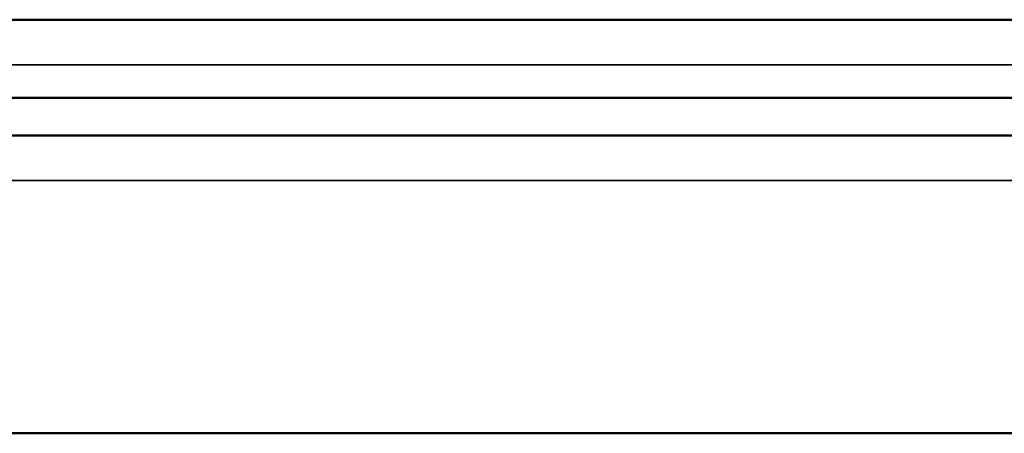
# Model space of a CAD drawing. Header units: inches. Extents: x 0 to 136, y 2 to 86.
# Tile 11 of 144: x 36.19 to 38.66, y 17.99 to 19.03. Entities that reach past the tile are written whole.
import ezdxf

# ---------------------------------------------------------------- set-up
doc = ezdxf.new("R2010")
doc.units = ezdxf.units.IN
doc.header["$LTSCALE"] = 4
doc.header["$MEASUREMENT"] = 0
doc.layers.add('Visible (ANSI)', color=7, linetype='Continuous', lineweight=50)
doc.layers.add('Visible Narrow (ANSI)', color=7, linetype='Continuous', lineweight=35)

msp = doc.modelspace()

# ---------------------------------------------------------------- linework, layer by layer
at = {"layer": 'Visible (ANSI)'}
for p, q in [((31.7984, 19.0326), (39.3676, 19.0326)), ((39.3426, 18.8358), (31.7955, 18.8358)), ((18.2563, 18.7413), (42.4125, 18.7413)), ((18.2169, 17.9913), (42.4518, 17.9913))]:
    msp.add_line(p, q, dxfattribs=at)
at = {"layer": 'Visible Narrow (ANSI)'}
for p, q in [((31.7984, 18.9187), (39.3676, 18.9187)), ((42.4518, 18.6279), (18.2169, 18.6279))]:
    msp.add_line(p, q, dxfattribs=at)

doc.saveas('drawing.dxf')
